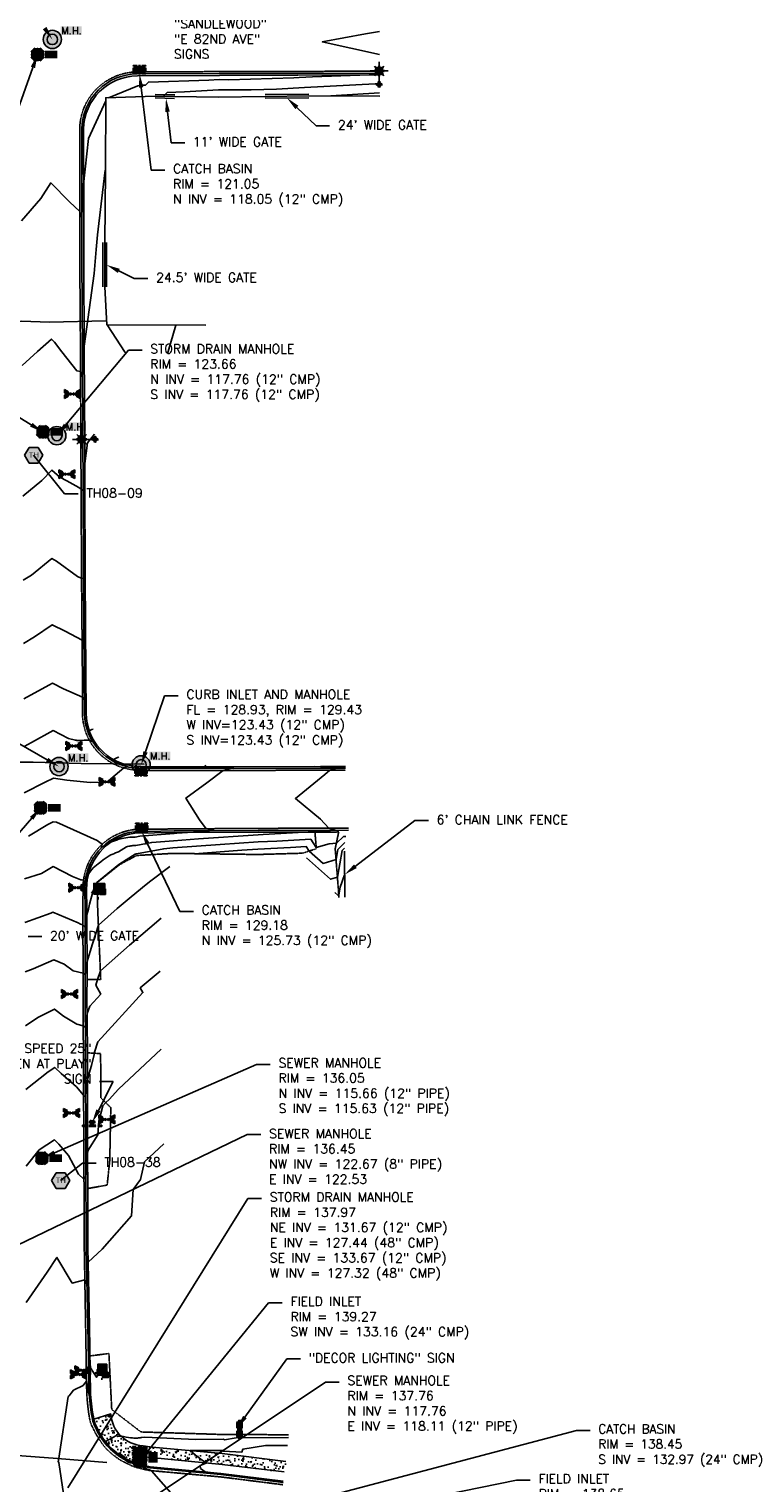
# Model space of a CAD drawing. Header units: feet. Extents: x 351431 to 355879, y 310968 to 329728.
# Tile 30 of 256: x 354074 to 354462, y 313787 to 314585. Entities that reach past the tile are written whole.
import ezdxf

# ---------------------------------------------------------------- set-up
doc = ezdxf.new("R2010")
doc.units = ezdxf.units.FT
doc.header["$MEASUREMENT"] = 0
doc.linetypes.add('D25', pattern=[0.375, 0.25, -0.125])
for name, color, linetype in [('EHYSC', 161, 'Continuous'), ('ELIF', 153, 'LINKFENCE'), ('ELTCH-EG2', 253, 'Continuous'), ('ELTCN-EG2', 251, 'Continuous'), ('ELUG', 153, 'EGASRT'), ('ELYCB-BACK', 5, 'Continuous'), ('ELYCB-FL', 2, 'Continuous'), ('ELYSP', 1, 'D25'), ('ELYSW-BACK', 2, 'Continuous'), ('ELYSW-FRONT', 1, 'Continuous'), ('ESFLJ', 5, 'Continuous'), ('ESFLP', 4, 'Continuous'), ('ESFS', 153, 'Continuous'), ('ESGH', 1, 'Continuous'), ('ESIP', 41, 'Continuous'), ('ESIS', 5, 'Continuous'), ('ESMask', 155, 'Continuous'), ('ESUD', 5, 'Continuous'), ('ESUS', 5, 'Continuous'), ('ESUW', 5, 'Continuous'), ('ETFS', 6, 'Continuous'), ('ETGH', 4, 'Continuous'), ('ETIF', 4, 'Continuous'), ('ETIS', 2, 'Continuous'), ('ETUD', 4, 'Continuous'), ('ETUS', 2, 'Continuous')]:
    doc.layers.add(name, color=color, linetype=linetype)
doc.styles.add('ANNO-TOPO', font='simplex.shx')
doc.styles.add('L60', font='simplex', dxfattribs={"height": 2.4})
doc.styles.add('L80', font='simplex', dxfattribs={"height": 4})
doc.styles.add('ROMANSM', font='romansm.shx')
doc.linetypes.add('EGASRT', pattern='A,0.15,-0.07,0.15,-0.04,["G",ROMANSM,S=0.08,R=0,X=-0.005,Y=-0.04],-0.12,0.15,-0.07,0.15,-0.04,[")",ROMANSM,S=0.08,R=0,X=-0.09,Y=-0.04],-0.075', length=1.015)
doc.linetypes.add('LINKFENCE', pattern='A,0.25,-0.08,0.25,-0.08,["X",ROMANSM,S=0.08,R=0,X=-0.004,Y=-0.04],-0.12', length=0.78)

# ---------------------------------------------------------------- blocks, each defined once
blk = doc.blocks.new('ESUFHYDRANT')
at = {"layer": 'ESMask'}
h = blk.add_hatch(color=256, dxfattribs=at)
edge = h.paths.add_edge_path()
edge.add_arc((0, 0), 0.0366, 0, 360)
for p, q in [((-0.034, 0.014), (-0.045, -0.004)), ((0.034, 0.014), (0.045, -0.004)), ((-0.061, -0.029), (-0.072, -0.046)), ((0.001, -0.037), (0.001, -0.06)), ((0.001, -0.09), (0.001, -0.113)), ((0.061, -0.029), (0.072, -0.046))]:
    blk.add_line(p, q)
for start, end in [(113.5027, 198.7163), (341.5234, 67.3915), (244.7963, 295.4434)]:
    blk.add_arc((0, 0), 0.0366, start, end)
blk = doc.blocks.new('ESUVALVE')
for p, q in [((-0.087, 0.012), (-0.087, 0.049)), ((-0.043, 0.025), (-0.087, 0.049)), ((0.022, -0.012), (-0.022, 0.012)), ((0.022, 0.012), (-0.022, -0.012)), ((0.087, 0.049), (0.043, 0.025)), ((0.087, 0.012), (0.087, 0.049)), ((-0.087, -0.049), (-0.087, -0.012)), ((-0.043, -0.025), (-0.087, -0.049)), ((0.087, -0.049), (0.043, -0.025)), ((0.087, -0.049), (0.087, -0.012))]:
    blk.add_line(p, q)
at = {"layer": 'ESMask'}
blk.add_solid([(-0.087, -0.049), (-0.087, 0.049), (0.087, 0.049), (0.087, -0.049)], dxfattribs=at)
blk = doc.blocks.new('ESUDCI')
for p, q in [((-0.068, 0.083), (-0.068, 0.091)), ((-0.068, 0.091), (-0.026, 0.091)), ((-0.068, 0.024), (-0.068, 0.067)), ((-0.06, 0.06), (-0.068, 0.06)), ((-0.063, 0.03), (-0.068, 0.03)), ((-0.068, 0), (-0.068, 0.008)), ((-0.026, 0), (-0.068, 0)), ((-0.026, 0.03), (-0.05, 0.03)), ((-0.023, 0.06), (-0.047, 0.06)), ((0.01, 0.03), (-0.013, 0.03)), ((-0.01, 0.091), (0.01, 0.091)), ((0.013, 0.06), (-0.01, 0.06)), ((0.01, 0), (-0.01, 0)), ((0.047, 0.03), (0.023, 0.03)), ((0.026, 0.091), (0.068, 0.091)), ((0.05, 0.06), (0.026, 0.06)), ((0.068, 0.03), (0.06, 0.03)), ((0.068, 0.06), (0.063, 0.06)), ((0.068, 0.091), (0.068, 0.083)), ((0.068, 0.067), (0.068, 0.024)), ((0.068, 0.008), (0.068, 0)), ((0.068, 0), (0.026, 0))]:
    blk.add_line(p, q)
at = {"layer": 'ESMask'}
blk.add_solid([(-0.068, 0), (-0.068, 0.091), (0.068, 0), (0.068, 0.091)], dxfattribs=at)
blk = doc.blocks.new('ESUMHOLE')
at = {"ltscale": 0.5}
for radius in [0.1, 0.057]:
    blk.add_circle((0, 0), radius, dxfattribs=at)
at = {"layer": 'ESMask', "const_width": 0.1}
blk.add_lwpolyline([(-0.05, 0, 1), (0.05, 0, 1)], format="xyb", close=True, dxfattribs=at)
at = {"layer": 'ESMask', "color": 155}
blk.add_solid([(0.09, 0.05), (0.09, 0.145), (0.321, 0.05), (0.321, 0.145)], dxfattribs=at)
at = {"style": 'L80'}
blk.add_text('M.H.', height=0.08, dxfattribs=at).set_placement((0.097, 0.057))
blk = doc.blocks.new('ESUSMHOLE')
for radius, start, end in [(0.0738, 110, 160), (0.0492, 155, 205), (0.0492, 65, 115), (0.0738, 20, 70), (0.0492, 335, 25), (0.0738, 200, 250), (0.0492, 245, 295), (0.0738, 290, 340)]:
    blk.add_arc((0, 0), radius, start, end)
at = {"layer": 'ESMask', "const_width": 0.0738}
blk.add_lwpolyline([(-0.037, 0, 1), (0.037, 0, 1)], format="xyb", close=True, dxfattribs=at)
at = {"layer": 'ESMask'}
blk.add_solid([(0.08, -0.041), (0.08, 0.044), (0.219, -0.041), (0.219, 0.044)], dxfattribs=at)
at = {"style": 'L60'}
blk.add_text('SS', height=0.06, dxfattribs=at).set_placement((0.096, -0.027))
blk = doc.blocks.new('ESUFMALUM')
for p, q in [((-0.1, -0.148), (-0.05, -0.148)), ((-0.053, -0.095), (-0.035, -0.112)), ((0, -0.03), (0, -0.098)), ((0.053, -0.095), (0.035, -0.112)), ((0.05, -0.148), (0.1, -0.148)), ((-0.035, -0.183), (-0.053, -0.201)), ((0, -0.198), (0, -0.248)), ((0.035, -0.183), (0.053, -0.201))]:
    blk.add_line(p, q)
for centre, radius, start, end in [((0, 0), 0.0295, 153.6503, 206.3497), ((0, 0), 0.0295, 63.6503, 116.3497), ((0, 0), 0.0295, 333.6503, 26.3497), ((0, -0.148), 0.05, 166.7041, 193.2959), ((0, -0.148), 0.05, 121.7041, 148.2959), ((0, 0), 0.0295, 243.6503, 296.3497), ((0, -0.148), 0.05, 76.7041, 103.2959), ((0, -0.148), 0.05, 31.7041, 58.2959), ((0, -0.148), 0.05, 346.7041, 13.2959), ((0, -0.148), 0.05, 211.7041, 238.2959), ((0, -0.148), 0.05, 256.7041, 283.2959), ((0, -0.148), 0.05, 301.7041, 328.2959)]:
    blk.add_arc(centre, radius, start, end)
at = {"layer": 'ESMask'}
for points, const_width in [([(-0.015, 0, 1), (0.015, 0, 1)], 0.0295), ([(-0.025, -0.148, 1), (0.025, -0.148, 1)], 0.05)]:
    blk.add_lwpolyline(points, format="xyb", close=True, dxfattribs=dict(at, const_width=const_width))
blk = doc.blocks.new('TH')
blk.add_hatch(color=256).paths.add_polyline_path([(-0.05, 0.087), (0.05, 0.087), (0.1, 0), (0.05, -0.087), (-0.05, -0.087), (-0.1, 0)])
for p, q in [((-0.1, 0), (-0.05, 0.087)), ((-0.05, -0.087), (-0.1, 0)), ((-0.05, 0.087), (0.05, 0.087)), ((0.05, 0.087), (0.1, 0)), ((0.1, 0), (0.05, -0.087)), ((0.05, -0.087), (-0.05, -0.087))]:
    blk.add_line(p, q)
blk.add_text('TH', height=0.06).set_placement((-0.053, -0.026))
blk = doc.blocks.new('ESIPUBSIGN')
at = {"layer": 'ESMask'}
h = blk.add_hatch(color=256, dxfattribs=at)
edge = h.paths.add_edge_path()
edge.add_arc((0, 0), 0.03, 90, 450)
for p, q in [((-0.03, 0.105), (-0.045, 0.105)), ((-0.045, 0.105), (-0.045, 0.066)), ((-0.045, 0.038), (-0.045, -0.039)), ((-0.03, 0.105), (-0.03, 0.066)), ((-0.03, 0.038), (-0.03, -0.039)), ((-0.045, -0.067), (-0.045, -0.106)), ((-0.03, -0.106), (-0.045, -0.106)), ((-0.03, -0.067), (-0.03, -0.106))]:
    blk.add_line(p, q)
for start, end in [(144.2314, 216.3563), (17.9702, 107.0495), (253.5383, 340.7883)]:
    blk.add_arc((0, 0), 0.03, start, end)
blk.add_solid([(-0.045, -0.106), (-0.03, -0.106), (-0.045, 0.105), (-0.03, 0.105)], dxfattribs=at)
blk = doc.blocks.new('ESIPOST')
blk.add_lwpolyline([(0.03, 0.03), (0.03, -0.03), (-0.03, -0.03), (-0.03, 0.03), (0.03, 0.03)])
at = {"layer": 'ESMask'}
blk.add_solid([(-0.03, -0.03), (-0.03, 0.03), (0.03, -0.03), (0.03, 0.03)], dxfattribs=at)
blk = doc.blocks.new('ESIPVTSIGN')
for p, q in [((0.057, 0.029), (0, 0.029)), ((0.143, 0.029), (0.086, 0.029)), ((0, -0.029), (0.057, -0.029)), ((0.086, -0.029), (0.143, -0.029))]:
    blk.add_line(p, q)
for centre, start, end in [((0, 0), 145.0682, 214.9318), ((0, 0), 55.0682, 124.9318), ((0, 0), 325.0682, 34.9318), ((0.143, 0), 145.0682, 214.9318), ((0.143, 0), 55.0682, 124.9318), ((0.143, 0), 325.0682, 34.9318), ((0, 0), 235.0682, 304.9318), ((0.143, 0), 235.0682, 304.9318)]:
    blk.add_arc(centre, 0.0286, start, end)
at = {"layer": 'ESMask', "const_width": 0.0286}
for points in [[(0.005, -0.013, 0.998377), (-0.005, 0.013, 1.001626), (0.005, -0.013, -0.622608)], [(0.148, -0.013, 0.998377), (0.138, 0.013, 1.001626), (0.148, -0.013, -0.622608)]]:
    blk.add_lwpolyline(points, format="xyb", dxfattribs=at)
at = {"layer": 'ESMask'}
blk.add_solid([(0, 0.029), (0.143, 0.029), (0, -0.029), (0.143, -0.029)], dxfattribs=at)
blk = doc.blocks.new('ESUFJBOX2')
for points in [[(-0.079, 0.054), (-0.079, 0.079), (-0.054, 0.079)], [(-0.079, -0.018), (-0.079, 0.018)], [(-0.052, 0.018), (-0.052, 0.052), (-0.018, 0.052)], [(-0.018, 0.079), (0.018, 0.079)], [(0.018, 0.052), (0.052, 0.052), (0.052, 0.018)], [(0.054, 0.079), (0.079, 0.079), (0.079, 0.054)], [(0.079, 0.018), (0.079, -0.018)], [(-0.079, -0.079), (-0.079, -0.054)], [(-0.054, -0.079), (-0.079, -0.079)], [(-0.052, -0.052), (-0.052, -0.018)], [(-0.018, -0.052), (-0.052, -0.052)], [(0.018, -0.079), (-0.018, -0.079)], [(0.052, -0.018), (0.052, -0.052), (0.018, -0.052)], [(0.079, -0.054), (0.079, -0.079), (0.054, -0.079)]]:
    blk.add_lwpolyline(points)
at = {"layer": 'ESMask'}
blk.add_solid([(-0.079, -0.079), (-0.079, 0.079), (0.079, -0.079), (0.079, 0.079)], dxfattribs=at)
blk = doc.blocks.new('ESUDFI')
for p, q in [((-0.025, 0.012), (-0.012, 0.025)), ((-0.012, -0.012), (0.012, 0.012)), ((0.001, 0.038), (0.013, 0.051)), ((0.024, 0.024), (0.037, 0.037)), ((0.038, 0.001), (0.051, 0.014)), ((-0.051, -0.014), (-0.037, 0)), ((-0.037, -0.037), (-0.024, -0.024)), ((-0.013, -0.051), (0, -0.037)), ((0.013, -0.024), (0.025, -0.012))]:
    blk.add_line(p, q)
for radius, start, end in [(0.0787, 110, 160), (0.0525, 152.8055, 297.8903), (0.0525, 332.8055, 117.8903), (0.0787, 20, 70), (0.0787, 200, 250), (0.0787, 290, 340)]:
    blk.add_arc((0, 0), radius, start, end)
at = {"layer": 'ESMask', "const_width": 0.0787}
blk.add_lwpolyline([(-0.039, 0, 1), (0.039, 0, 1)], format="xyb", close=True, dxfattribs=at)
at = {"layer": 'ESMask', "color": 155}
blk.add_solid([(0.091, -0.018), (0.091, 0.096), (0.193, -0.018), (0.193, 0.096)], dxfattribs=at)
at = {"style": 'L80'}
blk.add_text('FI', height=0.08, dxfattribs=at).set_placement((0.108, -0.001))

msp = doc.modelspace()

# ---------------------------------------------------------------- hatches: boundary and pattern name
at = {"layer": 'EHYSC'}
h = msp.add_hatch(dxfattribs=at)
h.set_pattern_fill('AR-CONC', color=256, style=0)
h.set_pattern_definition([(100, (353541.11, 313815.434), (5.09117, 5.09117), [0.75, -8.25]), (45, (353541.11, 313815.434), (-6.654, 3.7721), [0.6, -6.6]), (150.4514, (353541.5345, 313815.858), (-1.56283, 8.86327), [0.6374, -7.01142]), (96.1842, (353539.578, 313816.719), (8.12804, 7.1116), [1.125, -12.375]), (146.6356, (353540.256, 313817.312), (-1.45428, 13.42144), [0.9561, -10.51713]), (41.1842, (353539.578, 313816.719), (-1.45429, 13.42144), [0.9, -9.9]), (71, (353540.604, 313817.164), (6.921084, 1.98459), [0.75, -8.25]), (16, (353540.604, 313817.164), (-3.99097, 6.52508), [0.6, -6.6]), (121.4514, (353541.181, 313817.3295), (2.93012, 8.509665), [0.6374, -7.01142]), (87.5, (353541.1103, 313815.4339), (-2.471953, 2.23295), [0, -6.52, 0, -6.7, 0, -6.625]), (57.5, (353541.1103, 313815.434), (-1.33039, 4.55046), [0, -3.82, 0, -6.37, 0, -2.525]), (17.5, (353539.677, 313813.7256), (3.604125, 3.944337), [0, -2.5, 0, -7.8, 0, -10.35]), (7.5, (353539.034, 313812.9595), (2.9818, 5.110928), [0, -3.25, 0, -5.18, 0, -7.35])])
h.paths.add_polyline_path([(354118.46, 313824.42), (354109.14, 313821.52), (354109.36, 313820.61), (354109.61, 313819.77), (354109.89, 313818.98), (354110.56, 313817.42), (354111.15, 313816.16), (354111.81, 313814.83), (354112.5, 313813.64), (354113.5, 313812.09), (354114.53, 313810.56), (354115.53, 313809.19), (354116.94, 313807.4), (354117.46, 313806.82), (354117.99, 313806.32), (354118.72, 313805.68), (354121.36, 313803.32), (354122.03, 313802.77), (354123.15, 313801.93), (354123.9, 313801.43), (354125.31, 313800.58), (354126.75, 313799.81), (354127.94, 313799.22), (354129.36, 313798.53), (354130.69, 313797.94), (354132.52, 313797.28), (354133.73, 313801.12), (354140.53, 313800.51), (354179.63, 313796.58), (354213.64, 313792.52), (354214.66, 313798.26), (354179.68, 313802.6), (354141.17, 313806.19), (354136.16, 313806.87, -0.377117)])

# ---------------------------------------------------------------- linework, layer by layer
at = {"layer": 'ELIF', "flags": 128}
for points in [[(354142.89, 314547.74), (354115.72, 314546.83), (354115.57, 314506.52), (354115.11, 314467.5)], [(354153.53, 314546.47), (354142.87, 314546.74)], [(354153.56, 314547.47), (354142.89, 314547.74)], [(354153.58, 314548.47), (354142.92, 314548.74)], [(354203.32, 314547.61), (354177.36, 314547.22), (354153.56, 314547.47)], [(354227.18, 314548.88), (354203.31, 314548.61)], [(354227.19, 314547.88), (354203.32, 314547.61)], [(354227.2, 314546.88), (354203.33, 314546.61)], [(354266.15, 314547.76), (354227.19, 314547.88)], [(354114.11, 314467.5), (354114.13, 314443)], [(354115.11, 314467.5), (354115.13, 314443)], [(354116.11, 314467.5), (354116.13, 314443)], [(354115.13, 314443), (354116.22, 314422.25), (354170.68, 314422.02)], [(354247.01, 314108.1), (354246.72, 314133.39)]]:
    msp.add_lwpolyline(points, dxfattribs=at)
at = {"layer": 'ELTCH-EG2', "flags": 128}
for points, elevation in [([(354266.11, 314583.26), (354258.42, 314581.97), (354234.56, 314577.5), (354266.11, 314570.64)], 122), ([(354266.2, 314559.54), (354263.18, 314559.45), (354260.41, 314559.37), (354229.15, 314558.33), (354221.89, 314557.97), (354219.03, 314557.8), (354183.26, 314556.79), (354177.93, 314556.81), (354172.38, 314556.45), (354139.17, 314555.45), (354137.49, 314553.83), (354136.66, 314553.84), (354135.82, 314553.8), (354134.97, 314553.72), (354134.13, 314553.6), (354133.28, 314553.44), (354117.25, 314546.88)], 122), ([(354265.86, 314554.51), (354263.73, 314554.44), (354224.77, 314552.49), (354209.42, 314551.57), (354195.53, 314551.18), (354177.6, 314551.25), (354158.92, 314550.03), (354149.45, 314549.75), (354147.27, 314547.63)], 123), ([(354115.71, 314545.21), (354106.23, 314524.43), (354103.54, 314499.33), (354102.62, 314482.3), (354102.57, 314481.17), (354101.53, 314484.11), (354101.41, 314484.37), (354095.79, 314489.82), (354085.51, 314500.15), (354080.04, 314491.64), (354069.44, 314479.27)], 122), ([(354266.07, 314549.5), (354239.3, 314547.84)], 124), ([(354115.58, 314507.61), (354115.31, 314507.02), (354115.15, 314505.57), (354111.15, 314471.62), (354110.41, 314463.63), (354109.42, 314450.43), (354103.76, 314410.52), (354103.64, 314407.55), (354103, 314393.45), (354102.7, 314393.99), (354101.86, 314396.68), (354099.8, 314397.03), (354091.54, 314407.43), (354087.49, 314412.76), (354085.83, 314414.36), (354078.2, 314407.62), (354069.87, 314399.95)], 123), ([(354116.54, 314422.24), (354116.46, 314422.14), (354126.44, 314407.09)], 124), ([(354109.47, 314362.17), (354105.58, 314357.47), (354104.13, 314346.13), (354103.55, 314336.56), (354103.24, 314331.38), (354103.12, 314331.35), (354102.17, 314331.99), (354101, 314332.85), (354094.32, 314336.65), (354090.45, 314338.61), (354086.11, 314342.45), (354080.56, 314336.83), (354070.23, 314328.15)], 124), ([(354104.61, 314256.31), (354104.05, 314251), (354103.71, 314247.98), (354103.09, 314249.11), (354102.7, 314249.05), (354093.4, 314253.99), (354086.3, 314257.61), (354076.59, 314250.87), (354070.57, 314247.28)], 126), ([(354104.84, 314223.4), (354104.41, 314219.91), (354103.98, 314216.36), (354103.63, 314216.86), (354102.88, 314217.85), (354092.57, 314222.38), (354086.47, 314225.49), (354084.52, 314224.43), (354070.71, 314216.89)], 127), ([(354108.85, 314200.36), (354108.04, 314200.05), (354106.97, 314199.57), (354106.8, 314199.5), (354106.72, 314199.46), (354106.63, 314199.44), (354106.89, 314198.19), (354106.98, 314197.82), (354107.22, 314196.93), (354107.44, 314196.19), (354107.62, 314195.65), (354108.01, 314194.59), (354108.09, 314194.38), (354108.44, 314193.56), (354107.19, 314194.03), (354106.69, 314194.24), (354103.86, 314194.15), (354101.92, 314194.12), (354100.85, 314194.11), (354100.2, 314194.12), (354099.77, 314194.13), (354099.48, 314194.15), (354099.27, 314194.16), (354099.12, 314194.17), (354099.02, 314194.19), (354095.24, 314195.2), (354086.82, 314199.48), (354074.86, 314193), (354070.83, 314190.79)], 128), ([(354122.93, 314185.04), (354122.68, 314184.86), (354122.63, 314184.83), (354122.51, 314184.79), (354122.14, 314184.65), (354121.36, 314184.3), (354120.63, 314184.02), (354120.41, 314183.93), (354120.36, 314183.83), (354120.22, 314183.59), (354120.16, 314183.48), (354120.16, 314183.47), (354120.56, 314183.19), (354120.62, 314183.15), (354121.49, 314182.6), (354121.7, 314182.47), (354122.44, 314182.04), (354122.81, 314181.83), (354123.42, 314181.51), (354123.94, 314181.23), (354124.42, 314181.01), (354125.11, 314180.68), (354125.44, 314180.55), (354126.3, 314180.18), (354126.48, 314180.11), (354127.52, 314179.73), (354127.55, 314179.72), (354127.72, 314179.66), (354127.5, 314179.57), (354126.98, 314179.4), (354126.09, 314179.1), (354125.68, 314178.98), (354118.51, 314173.05), (354117.01, 314171.81), (354116.77, 314171.62), (354116.68, 314171.54), (354116.63, 314171.5), (354116.51, 314171.33), (354116.21, 314171.26), (354107.13, 314171.02), (354094.39, 314172.28), (354087, 314173.32), (354082.4, 314171.24), (354070.96, 314165.25)], 129), ([(354230.4, 314179.81), (354233.71, 314179.59), (354238.03, 314179.21), (354242.63, 314178.88), (354240.45, 314178.32), (354238.76, 314177.8), (354236.04, 314175.4), (354219.86, 314162.16), (354233.7, 314150.93), (354238.22, 314145.96), (354241.17, 314145.04), (354241.72, 314144.88), (354231.64, 314144.07), (354226.81, 314143.9), (354224.69, 314143.76), (354202.07, 314142.43), (354199.44, 314142.3), (354166.62, 314139.99), (354152.91, 314139.02), (354141, 314138.11), (354132.19, 314136.41), (354131.67, 314136.41), (354131.14, 314136.39), (354130.6, 314136.36), (354130.04, 314136.3), (354129.48, 314136.22), (354128.9, 314136.12), (354128.32, 314136), (354127.72, 314135.85), (354127.11, 314135.68), (354122.68, 314132.86), (354122.17, 314132.72), (354121.66, 314132.55), (354121.13, 314132.37), (354120.6, 314132.15), (354120.06, 314131.91), (354119.52, 314131.64), (354118.56, 314131.22), (354117.56, 314130.71), (354116.5, 314130.09), (354115.38, 314129.37), (354114.2, 314128.52), (354112.95, 314127.52), (354111.62, 314126.36), (354108.87, 314124.11), (354108.1, 314123.29), (354107.31, 314122.3), (354106.49, 314121.13), (354106.11, 314120.49), (354105.7, 314119.61), (354105.51, 314119.1), (354105.03, 314117.88), (354104.56, 314116.37), (354104.47, 314116.09), (354104.34, 314115.59), (354104.06, 314116.14), (354103.49, 314117.41), (354103.04, 314117.46), (354102.35, 314117.54), (354102.01, 314117.57), (354097.41, 314119.41), (354086.73, 314124.84), (354080.36, 314121.04), (354071.16, 314118.12)], 131), ([(354247.51, 314141.35), (354246.17, 314141.31), (354242.34, 314137.67), (354238.38, 314137.34), (354231.3, 314135.36), (354228.3, 314139.95), (354209.63, 314138.85), (354199.35, 314138.35), (354178.51, 314136.89), (354152.61, 314135.05), (354147.53, 314134.66), (354132.6, 314131.77), (354132.52, 314131.77), (354132.44, 314131.76), (354132.36, 314131.76), (354132.27, 314131.75), (354132.19, 314131.74), (354132.1, 314131.72), (354132.01, 314131.7), (354131.92, 314131.68), (354131.82, 314131.66), (354123.41, 314126.31), (354123.39, 314126.3), (354123.36, 314126.29), (354123.34, 314126.29), (354123.31, 314126.28), (354123.29, 314126.26), (354123.26, 314126.25), (354123.22, 314126.23), (354123.17, 314126.21), (354123.12, 314126.18), (354123.07, 314126.14), (354123.01, 314126.1), (354122.95, 314126.06), (354122.89, 314126), (354110.87, 314116.16), (354110.85, 314116.14), (354110.83, 314116.11), (354110.81, 314116.08), (354110.78, 314116.04), (354110.76, 314115.99), (354110.73, 314115.93), (354109.87, 314114.38), (354109.77, 314114.12), (354109.67, 314113.8), (354108.78, 314111.62), (354106.76, 314104.29), (354106.21, 314101.54), (354105.27, 314098.34), (354104.54, 314093.16), (354104.34, 314091.7), (354104.1, 314091.89), (354103.15, 314092.84), (354101.82, 314093.16), (354100.63, 314094.05), (354086.67, 314099.88), (354085.51, 314099.36), (354071.26, 314094.08)], 132), ([(354246.92, 314138.14), (354243.15, 314134.25), (354242.16, 314128.69), (354235.09, 314126.6), (354227.41, 314133.37), (354225.84, 314135.78), (354217.2, 314135.27), (354199.25, 314134.4), (354190.39, 314133.78), (354164.41, 314131.93)], 133), ([(354246.78, 314134.97), (354245.53, 314133.67), (354242.91, 314118.99), (354239.14, 314117.87), (354225.88, 314129.57)], 134), ([(354150.9, 314124.89), (354139.63, 314116.56), (354135.95, 314113.27), (354128.49, 314107.32), (354121.99, 314101.83), (354111.65, 314092.71), (354108.37, 314082.35), (354105.37, 314072.11), (354105.17, 314070.75), (354104.43, 314065.4), (354103.55, 314066.07), (354103.26, 314066.36), (354097.81, 314067.67), (354092.91, 314071.32), (354087.12, 314073.74), (354075.82, 314068.69), (354071.41, 314067.05)], 133), ([(354146.19, 314096.57), (354128.72, 314081.68), (354112.73, 314067.58), (354111.22, 314062.8), (354110.16, 314059.79), (354112.96, 314054.85), (354106.88, 314048.19), (354105.46, 314044.11), (354105.01, 314040.96), (354104.5, 314036.46), (354103.86, 314037), (354103.36, 314037.45), (354099.83, 314038.42), (354092.58, 314042.76), (354087.52, 314046.63), (354078.33, 314042.04), (354071.56, 314037.51)], 134), ([(354146.18, 314024.65), (354122.78, 314002.74), (354117.66, 313996.9), (354115.7, 313995.26), (354114.15, 313993.55), (354111.81, 313985.11), (354111.39, 313977.57), (354106.08, 313969.21), (354105.66, 313967.47), (354105.65, 313967.48), (354105.53, 313966.14), (354105.14, 313960.21), (354104.84, 313954.04), (354104.58, 313954.5), (354103.74, 313953.18), (354100.74, 313956.08), (354095.18, 313966.24), (354089.96, 313972.45), (354087.57, 313974.79), (354079.22, 313969.3), (354071.94, 313960.36)], 136), ([(354147.63, 313972.66), (354137.04, 313962.75), (354134.8, 313953.02), (354130.73, 313947.55), (354129.89, 313933.1), (354113.7, 313914.82), (354106.09, 313907.73), (354105.66, 313899.43), (354105.37, 313895.58), (354104.73, 313896.65), (354104.2, 313898.04), (354097.33, 313896.2), (354088.88, 313910.28), (354083.55, 313902.3), (354072.04, 313885.59)], 137), ([(354118.09, 313844.59), (354115.97, 313848.11), (354114.91, 313850.63), (354114.6, 313850.13), (354114.59, 313849.97), (354114.74, 313849.58), (354115.25, 313846.31), (354112.71, 313847.17), (354112.53, 313847.29), (354112.48, 313847.3), (354110.68, 313844.5), (354107.29, 313849.63), (354107.05, 313849.33), (354106.56, 313835.29), (354106.58, 313834.98), (354106.49, 313835.29), (354105.35, 313841.85), (354105.14, 313842.4), (354104.25, 313841.21), (354103.25, 313839.95), (354098.04, 313837.38), (354096.72, 313835.72), (354096.09, 313834.98), (354095.53, 313834.38), (354095.07, 313833.95), (354089.76, 313798.87), (354089.74, 313798.79), (354089.72, 313798.73), (354089.7, 313798.68), (354089.69, 313798.64), (354089.63, 313798.5), (354089.61, 313798.45), (354089.59, 313798.41), (354089.58, 313798.36), (354089.56, 313798.31), (354089.55, 313798.29), (354089.55, 313798.28), (354089.55, 313798.26), (354089.56, 313798.25), (354089.56, 313798.24), (354089.57, 313798.24), (354089.58, 313798.23), (354089.6, 313798.21), (354089.96, 313797.75), (354093.7, 313772)], 138), ([(354216.01, 313811.45), (354187.39, 313811.29), (354180.83, 313810.23), (354180.43, 313810.51), (354165.22, 313810.38), (354137.1, 313811.66), (354135.44, 313811.54), (354135.06, 313811.44), (354134.65, 313811.35), (354134.21, 313811.27), (354133.72, 313811.2), (354133.18, 313811.15), (354132.58, 313811.12), (354131.91, 313811.12), (354131.17, 313811.14), (354130.32, 313811.2), (354129.36, 313811.29), (354128.26, 313811.43), (354126.96, 313811.64), (354125.42, 313811.92), (354124.12, 313812.2), (354123.64, 313812.03), (354123.66, 313812.12), (354123.65, 313812.16), (354122.29, 313812.06), (354122.1, 313812.06), (354121.58, 313812.5), (354115.55, 313809.17), (354116.14, 313807.97), (354116.73, 313807.2), (354116.99, 313806.88), (354117.23, 313806.6), (354117.48, 313806.35), (354117.76, 313806.1), (354118.1, 313805.78), (354118.5, 313805.47), (354119.9, 313804.09), (354121.27, 313803.23), (354121.4, 313803.09), (354122.03, 313802.77), (354122.04, 313802.76), (354122.06, 313802.75), (354123.86, 313803.07), (354123.68, 313802.23), (354124.47, 313801.85), (354125.12, 313801.45), (354126.21, 313800.47), (354126.52, 313799.94), (354126.87, 313799.31), (354126.53, 313799.1), (354127.45, 313798.32), (354127.78, 313798.14), (354128.91, 313797.62), (354130.39, 313797.33), (354130.4, 313797.33), (354130.4, 313797.33), (354130.45, 313797.32), (354132.24, 313796.73), (354132.27, 313796.72), (354133.67, 313796.3), (354133.68, 313796.3), (354133.69, 313796.29), (354133.9, 313796.23), (354136.12, 313795.11), (354137.25, 313794.67), (354138.49, 313794.05), (354139.65, 313793.64), (354140.74, 313793.24), (354153.99, 313778.19)], 139)]:
    msp.add_lwpolyline(points, dxfattribs=dict(at, elevation=elevation))
at = {"layer": 'ELTCN-EG2', "flags": 128}
for points, elevation in [([(354154.2, 314422.09), (354149.96, 314407.63), (354149.62, 314407.21), (354150.01, 314406.61)], 125), ([(354104.4, 314294.4), (354103.61, 314283.92), (354103.52, 314283.09), (354103.5, 314283.11), (354102.39, 314282.94), (354102.11, 314283.09), (354100.12, 314284.1), (354088.64, 314292.54), (354086.16, 314293.95), (354074.99, 314284.77), (354070.39, 314282.03)], 125), ([(354170.88, 314180.24), (354169.49, 314179.66), (354183.3, 314178.79), (354184.03, 314178.75), (354180.74, 314177.73), (354180.23, 314177.58), (354171.27, 314170.84), (354159.76, 314162.4), (354167.12, 314150.52), (354170.91, 314145.63), (354173.52, 314145.06), (354174.79, 314144.6), (354163.91, 314143.78), (354160.64, 314143.52), (354154.74, 314143.1), (354153.22, 314142.99), (354134.48, 314141.57), (354131.78, 314141.05), (354130.82, 314141.05), (354129.84, 314141.02), (354128.83, 314140.96), (354127.81, 314140.85), (354126.77, 314140.71), (354125.71, 314140.52), (354124.62, 314140.29), (354123.52, 314140.02), (354122.4, 314139.7), (354121.95, 314139.41), (354120.96, 314139.14), (354119.95, 314138.81), (354118.93, 314138.44), (354118.83, 314138.4), (354118.02, 314137.99), (354117.91, 314137.93), (354117.14, 314137.51), (354116.9, 314137.37), (354116.28, 314136.99), (354115.91, 314136.77), (354115.21, 314136.36), (354114.28, 314135.8), (354114, 314135.61), (354113.14, 314135.02), (354113.33, 314135.78), (354113.58, 314136.63), (354113.65, 314136.87), (354113.73, 314137.1), (354113.16, 314137.51), (354110.89, 314139.1), (354088.62, 314149.22), (354086.86, 314149.43), (354083.95, 314147.91), (354073.31, 314141.57)], 130), ([(354246.87, 314120.27), (354244.42, 314113.53), (354243.66, 314109.28), (354243.19, 314109.14), (354241.54, 314110.6)], 135), ([(354145.56, 314067.51), (354134.64, 314058.21), (354136.1, 314055.64), (354111.41, 314028.62), (354109.46, 314023), (354109.53, 314022.38), (354107.91, 314015.64), (354106.62, 314011.41), (354105.88, 314008.38), (354105.6, 314008.66), (354105.33, 314005.56), (354104.63, 313999.27), (354104.16, 313998.7), (354103.52, 313999.44), (354099.61, 314003.9), (354091.2, 314011.18), (354087.68, 314014.62), (354084.06, 314012.24), (354071.73, 314002.48)], 135), ([(354215.56, 313807.1), (354203.44, 313807.03), (354190.94, 313805.02), (354190.47, 313803.46), (354180.38, 313804.03), (354179.85, 313804.4), (354161.98, 313804.25), (354165.03, 313801.82), (354170.92, 313797.45), (354167.51, 313796.05), (354167.79, 313794.47), (354170.35, 313792.54), (354178.94, 313791.56), (354212.88, 313786.75), (354212.91, 313786.73), (354213.13, 313786.65)], 140)]:
    msp.add_lwpolyline(points, dxfattribs=dict(at, elevation=elevation))
at = {"layer": 'ELUG', "flags": 128}
for points in [[(354059.65, 314423.8), (354069.4, 314424.2), (354084.74, 314423.69), (354115.8, 314424.41)], [(354066.28, 314182.09), (354075.79, 314182.22), (354102.2, 314181.45), (354136.86, 314180.99)], [(354067.38, 313818.53), (354065.61, 313810.3), (354064.75, 313801.74), (354089.2, 313799.97), (354116.21, 313797.7)]]:
    msp.add_lwpolyline(points, dxfattribs=at)
at = {"layer": 'ELYCB-BACK', "flags": 128}
for points in [[(354266.22, 314559.39), (354221.24, 314559.22), (354178.07, 314559.17), (354133.05, 314558.85, 0.407113), (354103.48, 314529.7), (354103.59, 314479.49), (354103.6, 314458.01), (354103.77, 314407.55), (354104.12, 314356.83), (354104.14, 314336.53), (354104.46, 314283.86), (354104.74, 314230.8), (354105.02, 314208.99, 0.38588), (354131.24, 314180.05), (354138.77, 314179.61), (354186.03, 314179.68), (354233.7, 314179.82), (354247.28, 314179.86)], [(354243.61, 314143.83), (354230.57, 314143.78), (354199.48, 314143.66), (354153.26, 314143.49), (354131.59, 314143.1, 0.386966), (354105.21, 314112.27), (354105.26, 314101.56), (354105.4, 314062.77), (354105.39, 314054.6), (354105.58, 314023.9), (354105.65, 313966.16), (354105.89, 313948.13), (354105.94, 313915.67), (354106.73, 313872.74), (354107.24, 313835.29), (354107.47, 313833.18), (354108.06, 313828.27), (354108.46, 313825.45), (354108.91, 313822.75), (354109.14, 313821.52), (354109.36, 313820.61), (354109.61, 313819.77), (354109.89, 313818.98), (354110.56, 313817.42), (354111.15, 313816.16), (354111.81, 313814.83), (354112.5, 313813.64), (354113.5, 313812.09), (354114.53, 313810.56), (354115.53, 313809.19), (354116.94, 313807.4), (354117.46, 313806.82), (354117.99, 313806.32), (354118.72, 313805.68), (354121.36, 313803.32), (354122.03, 313802.77), (354123.15, 313801.93), (354123.9, 313801.43), (354125.31, 313800.58), (354126.75, 313799.81), (354127.94, 313799.22), (354129.36, 313798.53), (354130.69, 313797.94), (354132.52, 313797.28), (354133.9, 313796.87), (354136.93, 313796.07), (354140.01, 313795.35), (354178.96, 313791.74), (354213.18, 313787.45)]]:
    msp.add_lwpolyline(points, format="xyb", dxfattribs=at)
at = {"layer": 'ELYCB-FL', "flags": 128}
for points in [[(354266.11, 314560.39), (354221.14, 314560.22), (354178.02, 314560.12), (354133, 314559.94, 0.411838), (354102.61, 314529.68), (354102.57, 314479.33), (354102.56, 314457.91), (354102.95, 314407.5), (354103.13, 314356.92), (354103.21, 314336.58), (354103.51, 314283.93), (354103.8, 314230.81), (354104.07, 314208.89, 0.381307), (354131.28, 314179.08), (354138.79, 314178.91), (354186.06, 314178.74), (354233.74, 314178.9), (354247.35, 314178.87)], [(354248.97, 314144.9), (354199.46, 314144.73), (354153.26, 314144.48), (354131.51, 314144, 0.390413), (354104.27, 314112.34), (354104.3, 314101.51), (354104.47, 314054.7), (354104.52, 314023.82), (354104.78, 313966.05), (354105.01, 313915.55), (354105.77, 313872.7), (354106.54, 313835.29), (354106.76, 313833.14), (354107.34, 313828.13), (354107.74, 313825.26), (354108.19, 313822.5), (354108.43, 313821.26), (354108.66, 313820.34), (354108.92, 313819.5), (354109.23, 313818.71), (354110.55, 313815.89), (354111.2, 313814.54), (354111.86, 313813.32), (354112.84, 313811.75), (354113.92, 313810.18), (354114.99, 313808.78), (354116.48, 313806.95), (354116.99, 313806.36), (354117.5, 313805.85), (354118.21, 313805.2), (354120.87, 313802.8), (354121.55, 313802.24), (354122.68, 313801.39), (354124.17, 313800.39), (354125.61, 313799.56), (354127.59, 313798.56), (354129.03, 313797.89), (354130.4, 313797.34), (354132.26, 313796.71), (354133.68, 313796.29), (354136.79, 313795.48), (354139.95, 313794.72), (354178.89, 313791.09), (354213.14, 313786.71)]]:
    msp.add_lwpolyline(points, format="xyb", dxfattribs=at)
at = {"layer": 'ELYSP', "flags": 128}
for points in [[(354266.02, 314561.48), (354221.2, 314561.32), (354178.03, 314561.23), (354132.92, 314561.01, 0.41006), (354101.39, 314529.61), (354101.41, 314479.28), (354101.43, 314458.08), (354101.82, 314407.35), (354102, 314356.88), (354102.15, 314336.59), (354102.39, 314284.02), (354102.87, 314230.75), (354102.89, 314208.71, 0.381104), (354131.25, 314177.91), (354138.82, 314177.6), (354186.1, 314177.58), (354233.78, 314177.78), (354247.36, 314177.84)], [(354248.96, 314146.01), (354199.41, 314145.79), (354153.25, 314145.53), (354131.42, 314145.18, 0.389309), (354103.24, 314112.28), (354103.12, 314101.39), (354103.31, 314054.69), (354103.4, 314023.87), (354103.69, 313965.94), (354103.9, 313915.51), (354104.64, 313872.63), (354105.26, 313835.27), (354105.65, 313830.73), (354105.94, 313827.95), (354106.31, 313825.02), (354106.74, 313822.21), (354106.98, 313820.93), (354107.23, 313819.96), (354107.53, 313819.06), (354107.88, 313818.22), (354109.37, 313815.24), (354110.06, 313813.85), (354110.76, 313812.59), (354111.78, 313810.97), (354113.66, 313808.17), (354114.29, 313807.31), (354114.96, 313806.46), (354116.12, 313805.15), (354117, 313804.26), (354117.85, 313803.46), (354118.69, 313802.72), (354119.56, 313802.02), (354121.96, 313800.24), (354122.73, 313799.7), (354123.47, 313799.24), (354124.94, 313798.42), (354126.95, 313797.4), (354128.47, 313796.63), (354129.9, 313795.96), (354130.64, 313795.65), (354131.86, 313795.22), (354133.28, 313794.8), (354134.84, 313794.4), (354137.78, 313793.72), (354139.56, 313793.35), (354178.85, 313789.82), (354213.03, 313785.52)]]:
    msp.add_lwpolyline(points, format="xyb", dxfattribs=at)
for points in [[(354243.77, 314107.9), (354241.7, 314134.59), (354243.61, 314143.83), (354230.57, 314143.78), (354231.36, 314134.64), (354223.72, 314132.18), (354199.18, 314131.48), (354152.38, 314132.09), (354132.68, 314130.93), (354123.45, 314125.98), (354110.93, 314115.93), (354111.27, 314101.43), (354112.94, 314062.81), (354105.4, 314062.77)], [(354105.95, 314022.58), (354112.9, 314022.2), (354112.91, 313997.97), (354118.47, 313992.57), (354117.9, 313963.62), (354116.48, 313950.03), (354105.89, 313948.13)], [(354107.31, 313856.26), (354117.44, 313857.57), (354118.98, 313826.82), (354134.98, 313814.5), (354180.67, 313813.07), (354216.16, 313812.98)]]:
    msp.add_lwpolyline(points, dxfattribs=at)
at = {"layer": 'ELYSW-BACK', "flags": 128}
msp.add_lwpolyline([(354109.14, 313821.52), (354118.46, 313824.42, 0.377117), (354136.16, 313806.87), (354141.17, 313806.19), (354179.68, 313802.6), (354214.66, 313798.26)], format="xyb", dxfattribs=at)
at = {"layer": 'ELYSW-FRONT', "flags": 128}
msp.add_lwpolyline([(354132.52, 313797.28), (354133.73, 313801.12), (354140.53, 313800.51), (354179.63, 313796.58), (354213.64, 313792.52)], dxfattribs=at)
at = {"layer": 'ETFS', "linetype": 'ByBlock', "lineweight": -2}
msp.add_line((354119.82, 314006.95), (354112.32, 314006.95), dxfattribs=at)
msp.add_lwpolyline([(354111.65, 313991.03), (354119.82, 314006.95)], dxfattribs=at)
at = {"layer": 'ETFS'}
msp.add_solid([(354112.76, 313990.46), (354108.22, 313984.35), (354110.54, 313991.6)], dxfattribs=at)
at = {"layer": 'ETGH', "linetype": 'ByBlock', "lineweight": -2}
for p, q in [((354093.13, 314329.37), (354100.63, 314329.37)), ((354102.96, 313962.12), (354110.46, 313962.12))]:
    msp.add_line(p, q, dxfattribs=at)
for points in [[(354076.1, 314350.61), (354093.13, 314329.37)], [(354090.89, 313952.47), (354102.96, 313962.12)]]:
    msp.add_lwpolyline(points, dxfattribs=at)
at = {"layer": 'ETIF', "linetype": 'ByBlock', "lineweight": -2}
for p, q in [((354231.16, 314531.52), (354238.66, 314531.52)), ((354151.54, 314522.2), (354159.04, 314522.2)), ((354131.37, 314447.73), (354138.87, 314447.73)), ((354285.43, 314150.06), (354292.93, 314150.06)), ((354073.08, 314086.4), (354080.58, 314086.4))]:
    msp.add_line(p, q, dxfattribs=at)
for points in [[(354149.63, 314539.14), (354151.54, 314522.2)], [(354220.66, 314541.56), (354231.16, 314531.52)], [(354122.87, 314451.84), (354131.37, 314447.73)], [(354252.82, 314125.03), (354285.43, 314150.06)]]:
    msp.add_lwpolyline(points, dxfattribs=at)
at = {"layer": 'ETIF'}
for points in [[(354148.38, 314539), (354148.78, 314546.59), (354150.87, 314539.28)], [(354219.8, 314540.66), (354215.24, 314546.74), (354221.53, 314542.46)], [(354122.32, 314450.72), (354116.12, 314455.11), (354123.41, 314452.97)], [(354253.58, 314124.04), (354246.87, 314120.46), (354252.06, 314126.02)]]:
    msp.add_solid(points, dxfattribs=at)
at = {"layer": 'ETIS', "linetype": 'ByBlock', "lineweight": -2}
msp.add_line((354215.12, 313854.66), (354222.62, 313854.66), dxfattribs=at)
msp.add_lwpolyline([(354192.12, 313822.62), (354215.12, 313854.66)], dxfattribs=at)
at = {"layer": 'ETIS'}
msp.add_solid([(354193.14, 313821.89), (354187.75, 313816.52), (354191.11, 313823.35)], dxfattribs=at)
at = {"layer": 'ETUD', "linetype": 'ByBlock', "lineweight": -2}
for p, q in [((354140.66, 314507.13), (354148.16, 314507.13)), ((354128.16, 314408.23), (354135.66, 314408.23)), ((354147.99, 314218.53), (354155.49, 314218.53)), ((354156.36, 314100.2), (354163.86, 314100.2)), ((354193.78, 313942.59), (354201.28, 313942.59)), ((354205.12, 313885.33), (354212.62, 313885.33)), ((354374.15, 313815.35), (354381.65, 313815.35)), ((354341.33, 313788.07), (354348.83, 313788.07))]:
    msp.add_line(p, q, dxfattribs=at)
for points in [[(354135.13, 314552.56), (354140.66, 314507.13)], [(354093.67, 314367.15), (354128.16, 314408.23)], [(354137.54, 314187.79), (354147.99, 314218.53)], [(354083.53, 314183.44), (354056.93, 314198.55)], [(354138.68, 314137.29), (354156.36, 314100.2)], [(354094.8, 313783.86), (354193.78, 313942.59)], [(354139.25, 313804.44), (354205.12, 313885.33)], [(354151.81, 313756.6), (354374.15, 313815.35)], [(354143.61, 313747.83), (354341.33, 313788.07)]]:
    msp.add_lwpolyline(points, dxfattribs=at)
at = {"layer": 'ETUD'}
for points in [[(354083.17, 314585.79), (354086.36, 314578.89), (354081.11, 314584.39)], [(354133.89, 314552.41), (354134.22, 314560.01), (354136.37, 314552.71)], [(354094.63, 314366.35), (354088.85, 314361.41), (354092.71, 314367.96)], [(354084.15, 314184.53), (354090.05, 314179.74), (354082.91, 314182.36)], [(354138.73, 314187.39), (354135.13, 314180.69), (354136.36, 314188.19)], [(354137.56, 314136.76), (354135.46, 314144.07), (354139.81, 314137.83)], [(354140.22, 313803.65), (354134.51, 313798.62), (354138.28, 313805.22)]]:
    msp.add_solid(points, dxfattribs=at)
at = {"layer": 'ETUS', "linetype": 'ByBlock', "lineweight": -2}
for p, q in [((354198.56, 314016.26), (354206.06, 314016.26)), ((354193.4, 313977.75), (354200.9, 313977.75)), ((354236.42, 313841.89), (354243.92, 313841.89))]:
    msp.add_line(p, q, dxfattribs=at)
for points in [[(354075.7, 314563.53), (354045.91, 314480.4)], [(354074.79, 314367.36), (354045.91, 314384.99)], [(354075.02, 314151.36), (354050.44, 314123.03)], [(354087.5, 313967.72), (354198.56, 314016.26)], [(354036.67, 313902.32), (354193.4, 313977.75)], [(354090.08, 313744.29), (354236.42, 313841.89)]]:
    msp.add_lwpolyline(points, dxfattribs=at)
at = {"layer": 'ETUS'}
for points in [[(354074.52, 314563.95), (354078.23, 314570.59), (354076.88, 314563.11)], [(354075.44, 314368.42), (354081.19, 314363.45), (354074.14, 314366.29)], [(354074.07, 314152.18), (354079.93, 314157.03), (354075.96, 314150.55)], [(354088, 313966.58), (354080.63, 313964.72), (354087, 313968.87)]]:
    msp.add_solid(points, dxfattribs=at)

# ---------------------------------------------------------------- block references
at = {"layer": 'ESFLJ', "xscale": 50, "yscale": 50, "zscale": 50}
msp.add_blockref('ESUFJBOX2', (354134.37, 313802.52), dxfattribs=at)
at = {"layer": 'ESFLP', "xscale": 50, "yscale": 50, "zscale": 50}
for p, rotation in [((354265.84, 314554.2), 180), ((354109.82, 314359.36), 270)]:
    msp.add_blockref('ESUFMALUM', p, dxfattribs=dict(at, rotation=rotation))
at = {"layer": 'ESFS', "xscale": 50, "yscale": 50, "zscale": 50, "rotation": 90}
msp.add_blockref('ESIPUBSIGN', (354108.22, 313984.35), dxfattribs=at)
at = {"layer": 'ESGH', "xscale": 50, "yscale": 50, "zscale": 50}
for p in [(354076.1, 314350.61), (354090.89, 313952.47)]:
    msp.add_blockref('TH', p, dxfattribs=at)
at = {"layer": 'ESIP', "xscale": 50, "yscale": 50, "zscale": 50}
for p in [(354110.6, 314111.28), (354110.62, 314114.12), (354113.64, 314114.13), (354113.97, 314111.06), (354112.46, 313847.19), (354112.79, 313850.15), (354114.73, 313850.13), (354114.76, 313847.02), (354115.61, 313845.8)]:
    msp.add_blockref('ESIPOST', p, dxfattribs=at)
at = {"layer": 'ESIS', "xscale": 50, "yscale": 50, "zscale": 50, "rotation": 270}
msp.add_blockref('ESIPVTSIGN', (354189.18, 313819.39), dxfattribs=at)
at = {"layer": 'ESUD', "xscale": 50, "yscale": 50, "zscale": 50}
for name, p in [('ESUMHOLE', (354086.36, 314578.89)), ('ESUDCI', (354134.22, 314560.01)), ('ESUMHOLE', (354088.85, 314361.41)), ('ESUMHOLE', (354090.05, 314179.74)), ('ESUMHOLE', (354135.13, 314180.69)), ('ESUDCI', (354135.46, 314144.07)), ('ESUDFI', (354134.51, 313798.62))]:
    msp.add_blockref(name, p, dxfattribs=at)
at = {"layer": 'ESUD', "xscale": 50, "yscale": 50, "zscale": 50, "rotation": 180}
msp.add_blockref('ESUDCI', (354135.08, 314179.2), dxfattribs=at)
at = {"layer": 'ESUS', "xscale": 50, "yscale": 50, "zscale": 50}
for p in [(354078.23, 314570.59), (354081.19, 314363.45), (354079.93, 314157.03), (354080.63, 313964.72)]:
    msp.add_blockref('ESUSMHOLE', p, dxfattribs=at)
at = {"layer": 'ESUW', "xscale": 50, "yscale": 50, "zscale": 50}
for name, p in [('ESUVALVE', (354097.3, 314384.25)), ('ESUVALVE', (354094.32, 314340.26)), ('ESUVALVE', (354098.2, 314191.08)), ('ESUVALVE', (354116.34, 314171.38)), ('ESUVALVE', (354099.69, 314113.28)), ('ESUFHYDRANT', (354111.47, 314112.47)), ('ESUVALVE', (354095.8, 314054.88)), ('ESUVALVE', (354096.91, 313989.63)), ('ESUVALVE', (354116.25, 313986.05)), ('ESUVALVE', (354100.61, 313846.06)), ('ESUVALVE', (354103.01, 313848.41)), ('ESUFHYDRANT', (354113.48, 313848.71))]:
    msp.add_blockref(name, p, dxfattribs=at)

# ---------------------------------------------------------------- texts
at = {"layer": 'ETFS', "char_height": 5, "style": 'ANNO-TOPO'}
for s, insert, width, attachment_point in [('"STOP"\\P"SANDLEWOOD"\\P"E 82ND AVE"\\PSIGNS', (354153.13, 314598.35), 77.2978, 1), ('"MAX SPEED 25"\\P"CHILDREN AT PLAY"\\P SIGN', (354107.82, 314027.52), 80.997, 3)]:
    msp.add_mtext(s, dxfattribs=dict(at, insert=insert, width=width, attachment_point=attachment_point))
at = {"layer": 'ETGH', "char_height": 5, "attachment_point": 1, "style": 'ANNO-TOPO'}
for s, insert in [('TH08-09', (354105.13, 314332.37)), ('TH08-38', (354114.96, 313965.12))]:
    msp.add_mtext(s, dxfattribs=dict(at, insert=insert))
at = {"layer": 'ETIF', "char_height": 5, "attachment_point": 1, "style": 'ANNO-TOPO'}
for s, insert in [("24' WIDE GATE", (354243.16, 314534.52)), ("11' WIDE GATE", (354163.54, 314525.2)), ("24.5' WIDE GATE", (354143.37, 314450.73)), ("6' CHAIN LINK FENCE", (354297.43, 314153.06)), ("20' WIDE GATE", (354085.08, 314089.4))]:
    msp.add_mtext(s, dxfattribs=dict(at, insert=insert))
at = {"layer": 'ETIS', "insert": (354227.12, 313857.66), "char_height": 5, "attachment_point": 1, "style": 'ANNO-TOPO'}
msp.add_mtext('"DECOR LIGHTING" SIGN', dxfattribs=at)
at = {"layer": 'ETUD', "char_height": 5, "attachment_point": 1, "style": 'ANNO-TOPO'}
for s, insert in [('CATCH BASIN\\PRIM = 121.05\\PN INV = 118.05 (12" CMP)', (354152.66, 314510.46)), ('STORM DRAIN MANHOLE\\PRIM = 123.66\\PN INV = 117.76 (12" CMP)\\PS INV = 117.76 (12" CMP)', (354140.16, 314411.56)), ('CURB INLET AND MANHOLE\\PFL = 128.93, RIM = 129.43\\PW INV=123.43 (12" CMP)\\PS INV=123.43 (12" CMP) ', (354159.99, 314221.86)), ('CATCH BASIN\\PRIM = 129.18\\PN INV = 125.73 (12" CMP)', (354168.36, 314103.53)), ('STORM DRAIN MANHOLE\\PRIM = 137.97\\PNE INV = 131.67 (12" CMP)\\PE INV = 127.44 (48" CMP)\\PSE INV = 133.67 (12" CMP)\\PW INV = 127.32 (48" CMP)', (354205.78, 313945.93)), ('FIELD INLET\\PRIM = 139.27\\PSW INV = 133.16 (24" CMP)', (354217.12, 313888.66)), ('CATCH BASIN\\PRIM = 138.45\\PS INV = 132.97 (24" CMP)', (354386.15, 313818.68)), ('FIELD INLET\\PRIM = 138.65\\PNW INV = 132.85 (24" CMP)\\PNE INV = 132.85 (24" CMP)', (354353.33, 313791.4))]:
    msp.add_mtext(s, dxfattribs=dict(at, insert=insert))
at = {"layer": 'ETUS', "char_height": 5, "attachment_point": 1, "style": 'ANNO-TOPO'}
for s, insert in [('SEWER MANHOLE\\PRIM = 136.05\\PN INV = 115.66 (12" PIPE)\\PS INV = 115.63 (12" PIPE)', (354210.56, 314019.59)), ('SEWER MANHOLE\\PRIM = 136.45\\PNW INV = 122.67 (8" PIPE)\\PE INV = 122.53', (354205.4, 313980.75)), ('SEWER MANHOLE\\PRIM = 137.76\\PN INV = 117.76\\PE INV = 118.11 (12" PIPE)', (354248.42, 313845.23))]:
    msp.add_mtext(s, dxfattribs=dict(at, insert=insert))

doc.saveas('drawing.dxf')
